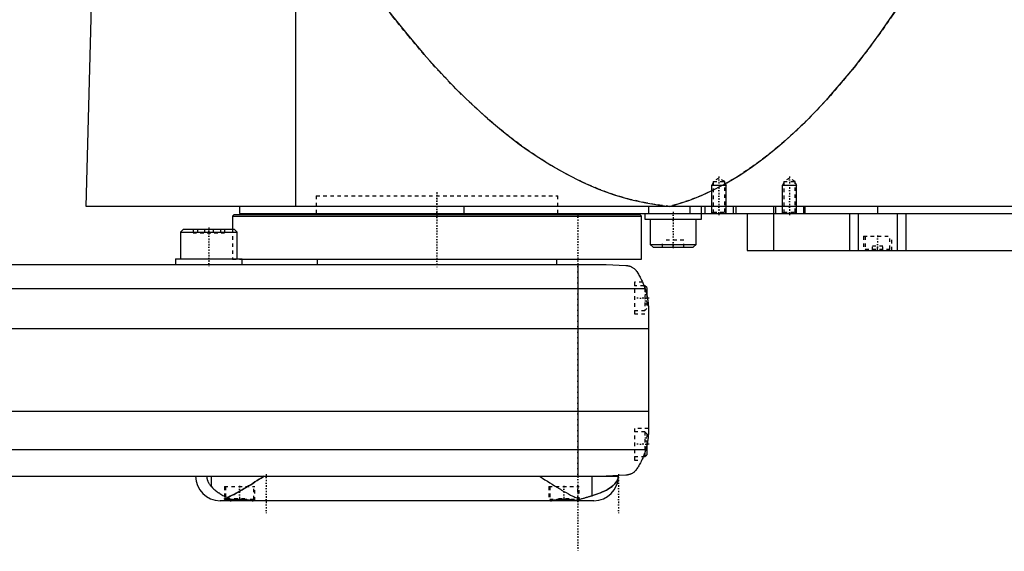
# Model space of a CAD drawing. Extents: x -139 to 702, y -104 to 484.
# Tile 3 of 6: x 282 to 561, y -81 to 69. Entities that reach past the tile are written whole.
import ezdxf

# ---------------------------------------------------------------- set-up
doc = ezdxf.new("R2010")
doc.units = 0
doc.linetypes.add('CENTER', pattern=[1.5, 0.45, -0.5, 0.05, -0.5])
doc.linetypes.add('DASHED', pattern=[2, 1, -1])
for name, color, linetype in [('AM_0', 7, 'CONTINUOUS'), ('AM_10', 7, 'CONTINUOUS'), ('AM_3', 7, 'DASHED'), ('AM_7', 7, 'CENTER')]:
    doc.layers.add(name, color=color, linetype=linetype)

msp = doc.modelspace()

# ---------------------------------------------------------------- linework, layer by layer
at = {"layer": 'AM_0', "color": 7, "linetype": 'CONTINUOUS'}
for p, q in [((360, 16.5), (360, 75.49)), ((300.5, 16.5), (302, 73.35)), ((702, 16.5), (300.5, 16.5)), ((342.5, 14.2), (342, 13.7)), ((342.5, 14.2), (457.5, 14.2)), ((344, 16.5), (344, 14.5)), ((344, 14.5), (698, 14.5)), ((365.75, 14.5), (365.75, 14.2)), ((407.66, 16.5), (407.66, 14.5)), ((434.25, 14.2), (434.25, 14.5)), ((458, 13.7), (457.5, 14.2)), ((459, 14.5), (459, 12.9)), ((460.01, 16.5), (460.01, 14.5)), ((471.73, 16.5), (471.73, 14.5)), ((475, 12.9), (475, 16.5)), ((476, 16.5), (476, 14.5)), ((484, 16.5), (484, 14.5)), ((484.75, 16.5), (484.75, 14.5)), ((488, 14.5), (488, 4)), ((495.5, 16.5), (495.5, 14.5)), ((495.51, 14.5), (495.51, 4)), ((496, 16.5), (496, 14.5)), ((504, 16.5), (504, 14.5)), ((504.35, 16.5), (504.35, 14.5)), ((517, 14.5), (517, 4)), ((519.48, 14.5), (519.48, 4)), ((525, 16.5), (525, 14.5)), ((530.52, 14.5), (530.52, 4)), ((533, 14.5), (533, 4)), ((342, 13.7), (342, 10)), ((342, 13.7), (458, 13.7)), ((458, 1.5), (458, 13.7)), ((459, 12.9), (475, 12.9)), ((460.5, 12.9), (460.5, 5.7)), ((473.5, 5.7), (473.5, 12.9)), ((328.08, 10), (327.28, 9.2)), ((327.28, 9.2), (327.28, 1.6)), ((327.28, 9.2), (343.28, 9.2)), ((328.08, 10), (342.48, 10)), ((343.28, 9.2), (342.48, 10)), ((343.28, 1.6), (343.28, 9.2)), ((460.5, 5.7), (461.3, 4.9)), ((460.5, 5.7), (473.5, 5.7)), ((472.7, 4.9), (473.5, 5.7)), ((461.3, 4.9), (472.7, 4.9)), ((488, 4), (684.3, 4)), ((-58, 0), (448, 0)), ((325.78, 1.6), (325.78, 0)), ((325.78, 1.6), (344.78, 1.6)), ((344.78, 1.5), (344.78, 1.6)), ((344.78, 0), (344.78, 1.5)), ((344.78, 1.5), (458, 1.5)), ((366, 1.5), (366, 0)), ((434, 0), (434, 1.5)), ((440, 0), (440, -60)), ((448, 0), (453.58, -0.25)), ((-69.01, -6.81), (459.01, -6.81)), ((459, -6), (458.72, -6)), ((459.5, -6.5), (459, -6)), ((459, -6), (459, -6.79)), ((459.5, -6.5), (459.5, -8.59)), ((460, -13.03), (460, -46.97)), ((-70, -18.16), (460, -18.16)), ((-70, -41.62), (460, -41.62)), ((-69.24, -52.43), (459.24, -52.43)), ((459.5, -51.41), (459.5, -54)), ((458.53, -54.5), (459, -54.5)), ((459, -53.21), (459, -54.5)), ((459, -54.5), (459.5, -54)), ((-58, -60), (451.5, -60)), ((336.02, -63.01), (336.02, -60)), ((443.98, -65.57), (443.98, -60)), ((453.58, -59.75), (448, -60)), ((444.5, -67), (338.5, -67)), ((340, -66.38), (340, -66.6)), ((340, -66.6), (340.4, -67)), ((340, -66.6), (341.02, -66.6)), ((347.6, -67), (347.61, -66.99)), ((432.39, -66.99), (432.4, -67)), ((439.6, -67), (439.66, -66.94))]:
    msp.add_line(p, q, dxfattribs=at)
for points in [[(385.14, 73.35, 0), (387.39, 70.43, 0), (391.88, 64.83, 0), (396.37, 59.53, 0), (398.61, 56.99, 0), (400.86, 54.53, 0), (405.35, 49.84, 0), (409.84, 45.46, 0), (414.33, 41.38, 0), (418.83, 37.61, 0), (423.32, 34.15, 0), (425.56, 32.53, 0), (427.81, 30.99, 0), (432.3, 28.14, 0), (436.8, 25.59, 0), (441.29, 23.35, 0), (445.78, 21.42, 0), (450.27, 19.79, 0), (452.52, 19.09, 0), (454.77, 18.47, 0), (459.26, 17.45, 0), (463.75, 16.74, 0), (466, 16.5, 0)], [(466, 16.5, 0), (467.81, 17, 0), (471.42, 18.17, 0), (475.04, 19.6, 0), (476.84, 20.41, 0), (478.65, 21.27, 0), (482.26, 23.19, 0), (485.88, 25.36, 0), (489.49, 27.78, 0), (493.11, 30.44, 0), (496.72, 33.35, 0), (498.53, 34.9, 0), (500.33, 36.51, 0), (503.95, 39.92, 0), (507.56, 43.57, 0), (511.17, 47.47, 0), (514.79, 51.62, 0), (518.4, 56.02, 0), (520.21, 58.31, 0), (522.01, 60.66, 0), (525.62, 65.55, 0), (529.24, 70.69, 0), (531.04, 73.35, 0)], [(453.58, -0.25, 0), (453.6, -0.25, 0), (453.63, -0.26, 0), (453.66, -0.26, 0), (453.67, -0.26, 0), (453.69, -0.26, 0), (453.72, -0.26, 0), (453.75, -0.27, 0), (453.77, -0.27, 0), (453.8, -0.27, 0), (453.83, -0.27, 0), (453.85, -0.28, 0), (453.86, -0.28, 0), (453.89, -0.28, 0), (453.92, -0.28, 0), (453.95, -0.29, 0), (453.98, -0.29, 0), (454.01, -0.3, 0), (454.02, -0.3, 0), (454.04, -0.3, 0), (454.06, -0.31, 0), (454.09, -0.31, 0), (454.11, -0.31, 0), (454.12, -0.32, 0), (454.15, -0.32, 0), (454.17, -0.33, 0), (454.19, -0.33, 0), (454.2, -0.33, 0), (454.23, -0.34, 0), (454.26, -0.34, 0), (454.28, -0.35, 0), (454.31, -0.35, 0), (454.34, -0.36, 0), (454.35, -0.36, 0), (454.36, -0.37, 0), (454.39, -0.37, 0), (454.41, -0.38, 0), (454.5, -0.4, 0), (454.65, -0.45, 0), (454.81, -0.51, 0), (454.96, -0.57, 0), (455.04, -0.6, 0), (455.12, -0.64, 0), (455.27, -0.72, 0), (455.43, -0.81, 0), (455.6, -0.91, 0), (455.76, -1.02, 0), (455.92, -1.15, 0), (456, -1.21, 0), (456.08, -1.29, 0), (456.24, -1.44, 0), (456.4, -1.6, 0), (456.48, -1.69, 0)], [(456.48, -1.69, 0), (456.55, -1.8, 0), (456.7, -2.02, 0), (456.85, -2.25, 0), (456.92, -2.37, 0), (457, -2.49, 0), (457.15, -2.74, 0), (457.3, -3, 0), (457.46, -3.27, 0), (457.61, -3.55, 0), (457.76, -3.83, 0), (457.83, -3.98, 0), (457.91, -4.12, 0), (458.05, -4.42, 0), (458.19, -4.72, 0), (458.33, -5.03, 0), (458.46, -5.34, 0), (458.59, -5.66, 0), (458.66, -5.83, 0), (458.72, -5.99, 0), (458.84, -6.32, 0), (458.95, -6.65, 0), (459.01, -6.81, 0)], [(458.32, -5, 0), (458.32, -5, 0), (458.32, -5.01, 0), (458.32, -5.02, 0), (458.33, -5.03, 0), (458.33, -5.04, 0), (458.34, -5.06, 0), (458.36, -5.09, 0), (458.37, -5.13, 0), (458.39, -5.18, 0), (458.42, -5.23, 0), (458.43, -5.26, 0), (458.44, -5.29, 0), (458.47, -5.35, 0), (458.49, -5.42, 0), (458.53, -5.49, 0), (458.56, -5.58, 0), (458.59, -5.66, 0), (458.61, -5.71, 0), (458.63, -5.75, 0), (458.66, -5.85, 0), (458.7, -5.95, 0), (458.72, -6, 0)], [(459.01, -6.81, 0), (459.06, -6.99, 0), (459.17, -7.33, 0), (459.27, -7.68, 0), (459.32, -7.85, 0), (459.36, -8.03, 0), (459.45, -8.37, 0), (459.53, -8.72, 0), (459.6, -9.07, 0), (459.67, -9.42, 0), (459.73, -9.77, 0), (459.76, -9.94, 0), (459.79, -10.12, 0), (459.83, -10.46, 0), (459.88, -10.81, 0), (459.91, -11.15, 0), (459.94, -11.5, 0), (459.96, -11.84, 0), (459.97, -12.01, 0), (459.98, -12.18, 0), (459.99, -12.52, 0), (460, -12.86, 0), (460, -13.03, 0)], [(459.5, -8.59, 0), (459.53, -8.72, 0), (459.59, -8.99, 0), (459.64, -9.26, 0), (459.67, -9.4, 0), (459.69, -9.53, 0), (459.74, -9.8, 0), (459.78, -10.07, 0), (459.82, -10.34, 0), (459.85, -10.62, 0), (459.88, -10.89, 0), (459.9, -11.02, 0), (459.91, -11.15, 0), (459.93, -11.42, 0), (459.95, -11.67, 0), (459.97, -11.91, 0), (459.98, -12.14, 0), (459.99, -12.36, 0), (459.99, -12.47, 0), (459.99, -12.57, 0), (460, -12.76, 0), (460, -12.94, 0), (460, -13.03, 0)], [(459.5, -8.59, 0), (459.53, -8.72, 0), (459.59, -8.99, 0), (459.64, -9.26, 0), (459.67, -9.4, 0), (459.69, -9.53, 0), (459.74, -9.8, 0), (459.78, -10.07, 0), (459.82, -10.34, 0), (459.85, -10.62, 0), (459.88, -10.89, 0), (459.9, -11.02, 0), (459.91, -11.15, 0), (459.93, -11.42, 0), (459.95, -11.67, 0), (459.97, -11.91, 0), (459.98, -12.14, 0), (459.99, -12.36, 0), (459.99, -12.47, 0), (459.99, -12.57, 0), (460, -12.76, 0), (460, -12.94, 0), (460, -13.03, 0)], [(460, -46.97, 0), (460, -47.12, 0), (459.99, -47.42, 0), (459.99, -47.73, 0), (459.98, -47.88, 0), (459.97, -48.03, 0), (459.95, -48.33, 0), (459.93, -48.63, 0), (459.9, -48.92, 0), (459.87, -49.22, 0), (459.84, -49.52, 0), (459.82, -49.68, 0), (459.79, -49.83, 0), (459.75, -50.13, 0), (459.7, -50.44, 0), (459.64, -50.74, 0), (459.58, -51.05, 0), (459.51, -51.35, 0), (459.48, -51.51, 0), (459.44, -51.66, 0), (459.37, -51.97, 0), (459.28, -52.27, 0), (459.24, -52.43, 0)], [(460, -46.97, 0), (460, -47.04, 0), (460, -47.19, 0), (460, -47.37, 0), (459.99, -47.46, 0), (459.99, -47.55, 0), (459.98, -47.75, 0), (459.98, -47.96, 0), (459.96, -48.18, 0), (459.95, -48.43, 0), (459.93, -48.68, 0), (459.91, -48.81, 0), (459.9, -48.95, 0), (459.87, -49.23, 0), (459.84, -49.51, 0), (459.8, -49.81, 0), (459.75, -50.1, 0), (459.7, -50.4, 0), (459.68, -50.54, 0), (459.65, -50.69, 0), (459.59, -50.98, 0), (459.53, -51.27, 0), (459.5, -51.41, 0)], [(459.24, -52.43, 0), (459.18, -52.62, 0), (459.06, -53.02, 0), (458.94, -53.4, 0), (458.87, -53.6, 0), (458.8, -53.78, 0), (458.66, -54.16, 0), (458.52, -54.53, 0), (458.37, -54.89, 0), (458.21, -55.24, 0), (458.05, -55.58, 0), (457.97, -55.75, 0), (457.89, -55.91, 0), (457.72, -56.24, 0), (457.56, -56.55, 0), (457.39, -56.85, 0), (457.22, -57.14, 0), (457.05, -57.42, 0), (456.97, -57.56, 0), (456.88, -57.69, 0), (456.72, -57.95, 0), (456.55, -58.19, 0), (456.48, -58.31, 0)], [(458.53, -54.5, 0), (458.51, -54.55, 0), (458.47, -54.65, 0), (458.43, -54.75, 0), (458.41, -54.79, 0), (458.39, -54.84, 0), (458.35, -54.92, 0), (458.31, -55, 0), (458.28, -55.08, 0), (458.25, -55.15, 0), (458.22, -55.21, 0), (458.21, -55.24, 0), (458.2, -55.27, 0), (458.17, -55.32, 0), (458.15, -55.37, 0), (458.13, -55.4, 0), (458.12, -55.44, 0), (458.11, -55.46, 0), (458.1, -55.47, 0), (458.1, -55.48, 0), (458.09, -55.49, 0), (458.09, -55.5, 0), (458.09, -55.5, 0)], [(456.48, -58.31, 0), (456.4, -58.39, 0), (456.26, -58.55, 0), (456.11, -58.69, 0), (456.03, -58.76, 0), (455.95, -58.83, 0), (455.8, -58.95, 0), (455.65, -59.06, 0), (455.49, -59.16, 0), (455.34, -59.25, 0), (455.19, -59.33, 0), (455.11, -59.37, 0), (455.03, -59.4, 0), (454.88, -59.46, 0), (454.74, -59.52, 0), (454.58, -59.57, 0), (454.49, -59.6, 0), (454.46, -59.61, 0), (454.43, -59.61, 0), (454.42, -59.62, 0), (454.41, -59.62, 0), (454.38, -59.63, 0), (454.35, -59.64, 0), (454.32, -59.64, 0), (454.29, -59.65, 0), (454.26, -59.66, 0), (454.25, -59.66, 0), (454.24, -59.66, 0), (454.21, -59.67, 0), (454.18, -59.67, 0), (454.16, -59.68, 0), (454.15, -59.68, 0), (454.12, -59.69, 0), (454.08, -59.69, 0), (454.07, -59.69, 0), (454.05, -59.7, 0), (454.02, -59.7, 0), (453.99, -59.71, 0), (453.96, -59.71, 0), (453.93, -59.71, 0), (453.9, -59.72, 0), (453.88, -59.72, 0), (453.86, -59.72, 0), (453.83, -59.73, 0), (453.8, -59.73, 0), (453.76, -59.73, 0), (453.73, -59.74, 0), (453.7, -59.74, 0), (453.68, -59.74, 0), (453.66, -59.74, 0), (453.63, -59.74, 0), (453.6, -59.75, 0), (453.58, -59.75, 0)], [(334.66, -60, 0), (334.66, -60.02, 0), (334.66, -60.06, 0), (334.66, -60.1, 0), (334.66, -60.12, 0), (334.66, -60.14, 0), (334.66, -60.18, 0), (334.67, -60.22, 0), (334.67, -60.26, 0), (334.67, -60.3, 0), (334.68, -60.34, 0), (334.68, -60.36, 0), (334.68, -60.38, 0), (334.68, -60.42, 0), (334.69, -60.46, 0), (334.69, -60.5, 0), (334.7, -60.53, 0), (334.71, -60.57, 0), (334.71, -60.59, 0), (334.71, -60.61, 0), (334.72, -60.65, 0), (334.73, -60.69, 0), (334.73, -60.7, 0), (334.73, -60.72, 0), (334.74, -60.76, 0), (334.75, -60.8, 0), (334.75, -60.81, 0), (334.76, -60.83, 0), (334.77, -60.87, 0), (334.78, -60.9, 0), (334.79, -60.94, 0), (334.79, -60.97, 0), (334.8, -61.01, 0), (334.81, -61.02, 0), (334.81, -61.04, 0), (334.83, -61.07, 0), (334.84, -61.11, 0), (334.85, -61.14, 0), (334.86, -61.17, 0), (334.87, -61.2, 0), (334.87, -61.22, 0), (334.88, -61.24, 0), (334.89, -61.27, 0), (334.9, -61.3, 0), (334.95, -61.4, 0), (335.02, -61.58, 0), (335.11, -61.75, 0), (335.15, -61.83, 0), (335.19, -61.91, 0), (335.28, -62.06, 0), (335.37, -62.2, 0), (335.47, -62.34, 0), (335.56, -62.47, 0), (335.66, -62.6, 0), (335.71, -62.66, 0), (335.77, -62.72, 0), (335.87, -62.84, 0), (335.97, -62.95, 0), (336.02, -63.01, 0)], [(340.59, -66.1, 0), (340.84, -65.98, 0), (341.37, -65.74, 0), (341.91, -65.47, 0), (342.18, -65.33, 0), (342.46, -65.19, 0), (343.02, -64.89, 0), (343.59, -64.57, 0), (344.17, -64.24, 0), (344.76, -63.9, 0), (345.35, -63.55, 0), (345.65, -63.37, 0), (345.95, -63.19, 0), (346.55, -62.82, 0), (347.15, -62.45, 0), (347.75, -62.07, 0), (348.35, -61.69, 0), (348.95, -61.31, 0), (349.25, -61.12, 0), (349.55, -60.93, 0), (350.13, -60.56, 0), (350.71, -60.18, 0), (351, -60, 0)], [(429, -60, 0), (429.32, -60.21, 0), (429.97, -60.62, 0), (430.64, -61.05, 0), (430.97, -61.26, 0), (431.31, -61.47, 0), (431.98, -61.9, 0), (432.66, -62.33, 0), (433.33, -62.75, 0), (434.01, -63.16, 0), (434.68, -63.57, 0), (435.01, -63.77, 0), (435.35, -63.96, 0), (436, -64.34, 0), (436.65, -64.71, 0), (437.29, -65.06, 0), (437.91, -65.38, 0), (438.52, -65.69, 0), (438.82, -65.83, 0), (439.11, -65.96, 0), (439.69, -66.22, 0), (440.25, -66.44, 0), (440.54, -66.54, 0)], [(443.98, -65.57, 0), (444.41, -65.45, 0), (445.25, -65.18, 0), (446.04, -64.89, 0), (446.41, -64.75, 0), (446.78, -64.6, 0), (447.46, -64.29, 0), (448.09, -63.97, 0), (448.67, -63.63, 0), (449.2, -63.29, 0), (449.67, -62.94, 0), (449.89, -62.76, 0), (450.09, -62.58, 0), (450.46, -62.21, 0), (450.77, -61.84, 0), (451.03, -61.45, 0), (451.21, -61.1, 0), (451.32, -60.78, 0), (451.36, -60.64, 0), (451.37, -60.62, 0), (451.38, -60.57, 0), (451.39, -60.53, 0), (451.39, -60.51, 0), (451.39, -60.49, 0), (451.4, -60.45, 0), (451.41, -60.42, 0), (451.41, -60.38, 0), (451.42, -60.34, 0), (451.42, -60.31, 0), (451.42, -60.29, 0), (451.43, -60.28, 0), (451.43, -60.25, 0), (451.43, -60.21, 0), (451.43, -60.2, 0), (451.43, -60.19, 0), (451.43, -60.19, 0), (451.44, -60.18, 0), (451.44, -60.18, 0), (451.44, -60.18, 0), (451.44, -60.17, 0), (451.44, -60.16, 0), (451.44, -60.16, 0), (451.44, -60.15, 0), (451.44, -60.15, 0), (451.44, -60.15, 0), (451.44, -60.14, 0), (451.44, -60.14, 0), (451.44, -60.13, 0), (451.44, -60.13, 0), (451.44, -60.12, 0), (451.44, -60.12, 0), (451.44, -60.12, 0), (451.44, -60.11, 0), (451.44, -60.11, 0), (451.44, -60.11, 0), (451.44, -60.1, 0), (451.44, -60.1, 0), (451.44, -60.09, 0), (451.44, -60.09, 0), (451.44, -60.09, 0), (451.44, -60.08, 0), (451.44, -60.08, 0), (451.44, -60.07, 0), (451.44, -60.06, 0), (451.44, -60.06, 0), (451.44, -60.06, 0), (451.44, -60.05, 0), (451.44, -60.05, 0), (451.44, -60.04, 0), (451.44, -60.03, 0), (451.44, -60.03, 0), (451.44, -60.02, 0), (451.44, -60.02, 0), (451.44, -60.02, 0), (451.44, -60.01, 0), (451.44, -60, 0), (451.44, -60, 0)], [(336.02, -63.01, 0), (336.12, -63.1, 0), (336.31, -63.3, 0), (336.51, -63.5, 0), (336.62, -63.59, 0), (336.72, -63.69, 0), (336.94, -63.88, 0), (337.17, -64.07, 0), (337.41, -64.26, 0), (337.65, -64.45, 0), (337.91, -64.63, 0), (338.04, -64.72, 0), (338.17, -64.81, 0), (338.43, -64.99, 0), (338.71, -65.16, 0), (338.98, -65.32, 0), (339.26, -65.48, 0), (339.55, -65.63, 0), (339.7, -65.7, 0), (339.84, -65.77, 0), (340.14, -65.91, 0), (340.44, -66.04, 0), (340.59, -66.1, 0)], [(339.7, -66.44, 0), (339.7, -66.42, 0), (339.72, -66.4, 0), (339.75, -66.38, 0), (339.77, -66.38, 0), (339.79, -66.37, 0), (339.85, -66.37, 0), (339.92, -66.37, 0), (340.01, -66.38, 0), (340.11, -66.39, 0), (340.22, -66.41, 0), (340.28, -66.43, 0), (340.34, -66.44, 0), (340.48, -66.47, 0), (340.63, -66.51, 0), (340.79, -66.54, 0), (340.96, -66.59, 0), (341.14, -66.63, 0), (341.24, -66.65, 0), (341.33, -66.67, 0), (341.53, -66.72, 0), (341.74, -66.76, 0), (341.85, -66.78, 0)], [(340.16, -66.76, 0), (340.13, -66.75, 0), (340.08, -66.73, 0), (340.04, -66.71, 0), (340.02, -66.7, 0), (340, -66.69, 0), (339.96, -66.67, 0), (339.92, -66.65, 0), (339.89, -66.63, 0), (339.86, -66.61, 0), (339.83, -66.59, 0), (339.82, -66.58, 0), (339.8, -66.57, 0), (339.78, -66.55, 0), (339.76, -66.53, 0), (339.74, -66.52, 0), (339.73, -66.5, 0), (339.72, -66.48, 0), (339.71, -66.48, 0), (339.71, -66.47, 0), (339.7, -66.45, 0), (339.7, -66.44, 0), (339.7, -66.44, 0)], [(340.59, -66.1, 0), (340.62, -66.12, 0), (340.69, -66.17, 0), (340.75, -66.22, 0), (340.79, -66.25, 0), (340.82, -66.27, 0), (340.89, -66.31, 0), (340.96, -66.36, 0), (341.03, -66.4, 0), (341.1, -66.44, 0), (341.17, -66.48, 0), (341.2, -66.5, 0), (341.24, -66.52, 0), (341.31, -66.56, 0), (341.38, -66.59, 0), (341.45, -66.63, 0), (341.52, -66.66, 0), (341.59, -66.69, 0), (341.63, -66.7, 0), (341.67, -66.72, 0), (341.74, -66.75, 0), (341.81, -66.77, 0), (341.85, -66.78, 0)], [(341.85, -66.78, 0), (341.87, -66.78, 0), (341.93, -66.77, 0), (341.99, -66.76, 0), (342.02, -66.76, 0), (342.05, -66.76, 0), (342.1, -66.75, 0), (342.16, -66.74, 0), (342.22, -66.73, 0), (342.28, -66.73, 0), (342.34, -66.72, 0), (342.37, -66.71, 0), (342.4, -66.71, 0), (342.46, -66.7, 0), (342.52, -66.7, 0), (342.58, -66.69, 0), (342.65, -66.68, 0), (342.71, -66.68, 0), (342.74, -66.67, 0), (342.77, -66.67, 0), (342.83, -66.67, 0), (342.9, -66.66, 0), (342.93, -66.66, 0), (342.96, -66.65, 0), (343.02, -66.65, 0), (343.08, -66.64, 0), (343.12, -66.64, 0), (343.15, -66.64, 0), (343.21, -66.64, 0), (343.27, -66.63, 0), (343.34, -66.63, 0), (343.4, -66.63, 0), (343.47, -66.62, 0), (343.5, -66.62, 0), (343.53, -66.62, 0), (343.59, -66.62, 0), (343.65, -66.62, 0), (343.72, -66.61, 0), (343.78, -66.61, 0), (343.84, -66.61, 0), (343.87, -66.61, 0), (343.91, -66.61, 0), (343.97, -66.61, 0), (344.03, -66.61, 0), (344.09, -66.61, 0), (344.15, -66.61, 0), (344.22, -66.61, 0), (344.25, -66.61, 0), (344.28, -66.61, 0), (344.34, -66.62, 0), (344.41, -66.62, 0), (344.47, -66.62, 0), (344.53, -66.62, 0), (344.6, -66.63, 0), (344.63, -66.63, 0), (344.66, -66.63, 0), (344.72, -66.63, 0), (344.79, -66.64, 0), (344.85, -66.64, 0), (344.91, -66.64, 0), (344.98, -66.65, 0), (345.01, -66.65, 0), (345.04, -66.65, 0), (345.1, -66.66, 0), (345.16, -66.67, 0), (345.2, -66.67, 0), (345.23, -66.67, 0), (345.29, -66.68, 0), (345.35, -66.68, 0), (345.38, -66.69, 0), (345.41, -66.69, 0), (345.47, -66.7, 0), (345.54, -66.7, 0), (345.6, -66.71, 0), (345.66, -66.72, 0), (345.72, -66.73, 0), (345.75, -66.73, 0), (345.78, -66.73, 0), (345.84, -66.74, 0), (345.89, -66.75, 0), (345.95, -66.76, 0), (346.01, -66.76, 0), (346.07, -66.77, 0), (346.1, -66.78, 0), (346.12, -66.78, 0), (346.18, -66.79, 0), (346.24, -66.8, 0), (346.29, -66.81, 0), (346.34, -66.81, 0), (346.4, -66.82, 0), (346.42, -66.83, 0), (346.45, -66.83, 0), (346.5, -66.84, 0), (346.56, -66.85, 0), (346.61, -66.85, 0), (346.66, -66.86, 0), (346.71, -66.87, 0), (346.73, -66.87, 0), (346.76, -66.88, 0), (346.8, -66.89, 0), (346.85, -66.89, 0), (346.9, -66.9, 0), (346.94, -66.91, 0), (346.99, -66.91, 0), (347.01, -66.92, 0), (347.03, -66.92, 0), (347.08, -66.93, 0), (347.12, -66.93, 0), (347.14, -66.94, 0), (347.16, -66.94, 0), (347.2, -66.95, 0), (347.25, -66.95, 0), (347.27, -66.95, 0), (347.29, -66.96, 0), (347.33, -66.96, 0), (347.37, -66.97, 0), (347.41, -66.97, 0), (347.44, -66.98, 0), (347.48, -66.98, 0), (347.5, -66.98, 0), (347.52, -66.98, 0), (347.56, -66.99, 0), (347.59, -66.99, 0), (347.63, -66.99, 0), (347.66, -67, 0), (347.7, -67, 0), (347.71, -67, 0), (347.73, -67, 0), (347.76, -67, 0), (347.79, -67, 0), (347.81, -67, 0)], [(432.19, -67, 0), (432.21, -67, 0), (432.25, -67, 0), (432.29, -67, 0), (432.31, -67, 0), (432.33, -67, 0), (432.37, -66.99, 0), (432.42, -66.99, 0), (432.46, -66.99, 0), (432.51, -66.98, 0), (432.55, -66.98, 0), (432.58, -66.97, 0), (432.6, -66.97, 0), (432.65, -66.97, 0), (432.7, -66.96, 0), (432.75, -66.95, 0), (432.8, -66.95, 0), (432.85, -66.94, 0), (432.88, -66.93, 0), (432.9, -66.93, 0), (432.96, -66.92, 0), (433.01, -66.91, 0), (433.04, -66.91, 0), (433.06, -66.91, 0), (433.12, -66.9, 0), (433.18, -66.89, 0), (433.21, -66.88, 0), (433.24, -66.88, 0), (433.3, -66.87, 0), (433.36, -66.86, 0), (433.42, -66.85, 0), (433.48, -66.84, 0), (433.55, -66.83, 0), (433.58, -66.83, 0), (433.61, -66.82, 0), (433.68, -66.81, 0), (433.75, -66.8, 0), (433.81, -66.79, 0), (433.88, -66.78, 0), (433.95, -66.77, 0), (433.99, -66.76, 0), (434.02, -66.76, 0), (434.09, -66.75, 0), (434.17, -66.74, 0), (434.24, -66.73, 0), (434.31, -66.72, 0), (434.39, -66.71, 0), (434.42, -66.71, 0), (434.46, -66.7, 0), (434.54, -66.7, 0), (434.61, -66.69, 0), (434.69, -66.68, 0), (434.76, -66.67, 0), (434.84, -66.66, 0), (434.88, -66.66, 0), (434.92, -66.66, 0), (434.99, -66.65, 0), (435.07, -66.65, 0), (435.15, -66.64, 0), (435.23, -66.64, 0), (435.3, -66.63, 0), (435.34, -66.63, 0), (435.38, -66.63, 0), (435.46, -66.62, 0), (435.54, -66.62, 0), (435.58, -66.62, 0), (435.61, -66.62, 0), (435.69, -66.62, 0), (435.77, -66.61, 0), (435.81, -66.61, 0), (435.85, -66.61, 0), (435.92, -66.61, 0), (436, -66.61, 0), (436.07, -66.61, 0), (436.15, -66.61, 0), (436.23, -66.61, 0), (436.27, -66.61, 0), (436.31, -66.62, 0), (436.38, -66.62, 0), (436.46, -66.62, 0), (436.54, -66.62, 0), (436.62, -66.63, 0), (436.69, -66.63, 0), (436.73, -66.63, 0), (436.77, -66.64, 0), (436.85, -66.64, 0), (436.93, -66.65, 0), (437, -66.65, 0), (437.08, -66.66, 0), (437.16, -66.66, 0), (437.2, -66.67, 0), (437.24, -66.67, 0), (437.31, -66.68, 0), (437.39, -66.69, 0), (437.46, -66.7, 0), (437.54, -66.7, 0), (437.61, -66.71, 0), (437.65, -66.72, 0), (437.69, -66.72, 0), (437.76, -66.73, 0), (437.83, -66.74, 0), (437.9, -66.75, 0), (437.98, -66.76, 0), (438.05, -66.77, 0), (438.08, -66.77, 0), (438.12, -66.78, 0), (438.18, -66.79, 0), (438.25, -66.8, 0), (438.29, -66.8, 0), (438.32, -66.81, 0), (438.39, -66.82, 0), (438.45, -66.83, 0), (438.48, -66.84, 0), (438.52, -66.84, 0), (438.58, -66.85, 0), (438.64, -66.86, 0), (438.7, -66.87, 0), (438.76, -66.88, 0), (438.82, -66.89, 0), (438.85, -66.89, 0), (438.88, -66.9, 0), (438.93, -66.91, 0), (438.99, -66.91, 0), (439.04, -66.92, 0), (439.1, -66.93, 0), (439.15, -66.94, 0), (439.17, -66.94, 0), (439.2, -66.95, 0), (439.25, -66.95, 0), (439.3, -66.96, 0), (439.33, -66.96, 0)], [(439.33, -66.96, 0), (439.36, -66.96, 0), (439.43, -66.95, 0), (439.5, -66.93, 0), (439.53, -66.92, 0), (439.57, -66.92, 0), (439.64, -66.9, 0), (439.7, -66.88, 0), (439.77, -66.87, 0), (439.84, -66.84, 0), (439.91, -66.82, 0), (439.94, -66.81, 0), (439.97, -66.8, 0), (440.04, -66.78, 0), (440.11, -66.75, 0), (440.18, -66.72, 0), (440.24, -66.69, 0), (440.31, -66.66, 0), (440.34, -66.65, 0), (440.38, -66.63, 0), (440.44, -66.6, 0), (440.51, -66.56, 0), (440.54, -66.54, 0)], [(439.33, -66.96, 0), (439.38, -66.96, 0), (439.48, -66.95, 0), (439.57, -66.95, 0), (439.62, -66.95, 0), (439.66, -66.94, 0), (439.74, -66.94, 0), (439.82, -66.94, 0), (439.89, -66.94, 0), (439.96, -66.93, 0), (440.02, -66.93, 0), (440.05, -66.93, 0), (440.08, -66.93, 0), (440.13, -66.93, 0), (440.17, -66.94, 0), (440.21, -66.94, 0), (440.24, -66.94, 0), (440.26, -66.94, 0), (440.27, -66.95, 0), (440.28, -66.95, 0), (440.29, -66.95, 0), (440.3, -66.96, 0), (440.3, -66.96, 0)], [(440.3, -66.96, 0), (440.3, -66.96, 0), (440.3, -66.97, 0), (440.29, -66.97, 0), (440.29, -66.97, 0), (440.29, -66.97, 0), (440.28, -66.97, 0), (440.27, -66.98, 0), (440.26, -66.98, 0), (440.25, -66.98, 0), (440.24, -66.99, 0), (440.23, -66.99, 0), (440.22, -66.99, 0), (440.21, -66.99, 0), (440.19, -66.99, 0), (440.17, -66.99, 0), (440.15, -67, 0), (440.12, -67, 0), (440.11, -67, 0), (440.1, -67, 0), (440.07, -67, 0), (440.04, -67, 0), (440.03, -67, 0)], [(440.54, -66.54, 0), (440.65, -66.52, 0), (440.88, -66.46, 0), (441.1, -66.41, 0), (441.21, -66.38, 0), (441.32, -66.35, 0), (441.53, -66.3, 0), (441.74, -66.24, 0), (441.95, -66.18, 0), (442.15, -66.12, 0), (442.34, -66.07, 0), (442.44, -66.04, 0), (442.54, -66.01, 0), (442.72, -65.95, 0), (442.9, -65.9, 0), (443.08, -65.84, 0), (443.26, -65.79, 0), (443.42, -65.74, 0), (443.51, -65.71, 0), (443.59, -65.69, 0), (443.75, -65.64, 0), (443.9, -65.6, 0), (443.98, -65.57, 0)]]:
    msp.add_polyline3d(points, dxfattribs=at)
for centre, start, end in [((338.5, -60), 180, 270), ((444.5, -60), 270, 0)]:
    msp.add_arc(centre, 7, start, end, dxfattribs=at)
at = {"layer": 'AM_10', "color": 7, "linetype": 'CONTINUOUS'}
for p, q in [((478.38, 23.16), (478, 22.5)), ((478, 14.5), (478, 22.5)), ((478, 22.5), (482, 22.5)), ((481.62, 23.16), (482, 22.5)), ((482, 14.5), (482, 22.5)), ((498.38, 23.16), (498, 22.5)), ((498, 14.5), (498, 22.5)), ((498, 22.5), (502, 22.5)), ((501.62, 23.16), (502, 22.5)), ((502, 14.5), (502, 22.5))]:
    msp.add_line(p, q, dxfattribs=at)
at = {"layer": 'AM_3', "color": 6, "linetype": 'DASHED'}
for p, q in [((480, 24.5), (478.38, 23.56)), ((478.38, 23.56), (478.38, 14.88)), ((478.38, 23.56), (481.62, 23.56)), ((481.62, 23.56), (480, 24.5)), ((481.62, 14.88), (481.62, 23.56)), ((500, 24.5), (498.38, 23.56)), ((498.38, 23.56), (498.38, 14.88)), ((498.38, 23.56), (501.62, 23.56)), ((501.62, 23.56), (500, 24.5)), ((501.62, 14.88), (501.62, 23.56)), ((365.75, 19.5), (365.75, 14.5)), ((365.75, 19.5), (434.25, 19.5)), ((434.25, 14.5), (434.25, 19.5)), ((478.38, 14.88), (478, 14.5)), ((478.38, 14.88), (481.62, 14.88)), ((482, 14.5), (481.62, 14.88)), ((498.38, 14.88), (498, 14.5)), ((498.38, 14.88), (501.62, 14.88)), ((502, 14.5), (501.62, 14.88)), ((327.28, 9.2), (327.56, 9.2)), ((328.08, 10), (328.33, 10)), ((330.82, 10), (330.82, 9)), ((330.82, 9), (339.74, 9)), ((332.02, 10), (332.02, 9)), ((334.09, 10), (334.09, 9)), ((336.48, 10), (336.48, 9)), ((338.55, 10), (338.55, 9)), ((339.74, 10), (339.74, 9)), ((342, 10), (342, 1.5)), ((464, 4.9), (464, 6.9)), ((470, 6.9), (464, 6.9)), ((467, 4.9), (467, 6.9)), ((470, 4.9), (470, 6.9)), ((521, 8), (521, 4)), ((521, 8), (529, 8)), ((521.5, 8), (521.5, 4.4)), ((528.5, 4.4), (528.5, 8)), ((529, 4), (529, 8)), ((521.5, 4.4), (521.9, 4)), ((521.5, 4.4), (528.5, 4.4)), ((523.5, 4), (523.5, 5.25)), ((526.5, 5.25), (523.5, 5.25)), ((525, 4), (525, 5.25)), ((526.5, 4), (526.5, 5.25)), ((528.1, 4), (528.5, 4.4)), ((342, 1.5), (344.78, 1.5)), ((343.31, 1.6), (343.31, 1.5)), ((458.32, -5), (456, -5)), ((456, -5), (456, -14)), ((458.72, -6), (456, -6)), ((459, -6.79), (459, -13)), ((459.5, -7.77), (459, -7.77)), ((459.5, -8.63), (459, -8.63)), ((459.5, -10.37), (459, -10.37)), ((459.5, -8.59), (459.5, -12.5)), ((456, -13), (459, -13)), ((459.5, -11.23), (459, -11.23)), ((459, -13), (459.5, -12.5)), ((456, -14), (460, -14)), ((460, -46.5), (456, -46.5)), ((456, -46.5), (456, -55.5)), ((459, -47.5), (456, -47.5)), ((459.5, -48), (459, -47.5)), ((459, -47.5), (459, -53.21)), ((459.5, -49.27), (459, -49.27)), ((459.5, -50.13), (459, -50.13)), ((459.5, -48), (459.5, -51.41)), ((459.5, -51.87), (459, -51.87)), ((459.5, -52.73), (459, -52.73)), ((456, -54.5), (458.53, -54.5)), ((456, -55.5), (458.09, -55.5)), ((339.7, -63), (339.7, -66.44)), ((339.7, -63), (348.3, -63)), ((340, -63), (340, -66.38)), ((348, -66.6), (348, -63)), ((348.3, -67), (348.3, -63)), ((431.7, -63), (431.7, -67)), ((431.7, -63), (440.3, -63)), ((432, -63), (432, -66.6)), ((440, -66.6), (440, -63)), ((440.3, -66.96), (440.3, -63)), ((341.02, -66.6), (348, -66.6)), ((342.5, -67), (342.5, -66.5)), ((345.5, -66.5), (342.5, -66.5)), ((344, -67), (344, -66.5)), ((345.5, -67), (345.5, -66.5)), ((347.61, -66.99), (348, -66.6)), ((432, -66.6), (432.39, -66.99)), ((432, -66.6), (440, -66.6)), ((439.6, -67), (432.4, -67)), ((434.5, -67), (434.5, -66.5)), ((437.5, -66.5), (434.5, -66.5)), ((436, -67), (436, -66.5)), ((437.5, -67), (437.5, -66.5)), ((439.66, -66.94), (440, -66.6))]:
    msp.add_line(p, q, dxfattribs=at)
for points in [[(466, 16.5, 0), (463.75, 16.74, 0), (459.26, 17.45, 0), (454.77, 18.47, 0), (452.52, 19.09, 0), (450.27, 19.79, 0), (445.78, 21.42, 0), (441.29, 23.35, 0), (436.8, 25.59, 0), (432.3, 28.14, 0), (427.81, 30.99, 0), (425.56, 32.53, 0), (423.32, 34.15, 0), (418.83, 37.61, 0), (414.33, 41.38, 0), (409.84, 45.46, 0), (405.35, 49.84, 0), (400.86, 54.53, 0), (398.61, 56.99, 0), (396.37, 59.53, 0), (391.88, 64.83, 0), (387.39, 70.43, 0), (385.14, 73.35, 0)], [(531.04, 73.35, 0), (529.24, 70.69, 0), (525.62, 65.55, 0), (522.01, 60.66, 0), (520.21, 58.31, 0), (518.4, 56.02, 0), (514.79, 51.62, 0), (511.17, 47.47, 0), (507.56, 43.57, 0), (503.95, 39.92, 0), (500.33, 36.51, 0), (498.53, 34.9, 0), (496.72, 33.35, 0), (493.11, 30.44, 0), (489.49, 27.78, 0), (485.88, 25.36, 0), (482.26, 23.19, 0), (478.65, 21.27, 0), (476.84, 20.41, 0), (475.04, 19.6, 0), (471.42, 18.17, 0), (467.81, 17, 0), (466, 16.5, 0)], [(458.72, -6, 0), (458.74, -6.04, 0), (458.77, -6.12, 0), (458.8, -6.2, 0), (458.81, -6.24, 0), (458.83, -6.28, 0), (458.86, -6.37, 0), (458.89, -6.46, 0), (458.92, -6.55, 0), (458.95, -6.64, 0), (458.98, -6.74, 0), (459, -6.79, 0), (459.02, -6.84, 0), (459.05, -6.94, 0), (459.08, -7.04, 0), (459.11, -7.15, 0), (459.15, -7.26, 0), (459.18, -7.37, 0), (459.2, -7.42, 0), (459.21, -7.48, 0), (459.25, -7.59, 0), (459.28, -7.71, 0), (459.29, -7.77, 0)], [(458.72, -6, 0), (458.74, -6.05, 0), (458.78, -6.16, 0), (458.82, -6.28, 0), (458.85, -6.34, 0), (458.87, -6.39, 0), (458.91, -6.52, 0), (458.95, -6.65, 0), (459, -6.78, 0), (459.04, -6.92, 0), (459.09, -7.06, 0), (459.11, -7.13, 0), (459.13, -7.21, 0), (459.18, -7.36, 0), (459.22, -7.52, 0), (459.27, -7.67, 0), (459.31, -7.84, 0), (459.36, -8, 0), (459.38, -8.08, 0), (459.4, -8.17, 0), (459.44, -8.33, 0), (459.48, -8.5, 0), (459.5, -8.59, 0)], [(459.29, -7.77, 0), (459.33, -7.9, 0), (459.4, -8.17, 0), (459.47, -8.45, 0), (459.5, -8.59, 0)], [(459.5, -51.41, 0), (459.48, -51.51, 0), (459.43, -51.71, 0), (459.38, -51.91, 0), (459.35, -52.01, 0), (459.33, -52.1, 0), (459.28, -52.3, 0), (459.22, -52.49, 0), (459.17, -52.68, 0), (459.11, -52.87, 0), (459.05, -53.05, 0), (459.02, -53.14, 0), (458.99, -53.23, 0), (458.94, -53.4, 0), (458.88, -53.57, 0), (458.82, -53.73, 0), (458.77, -53.89, 0), (458.71, -54.03, 0), (458.68, -54.11, 0), (458.66, -54.17, 0), (458.6, -54.31, 0), (458.55, -54.44, 0), (458.53, -54.5, 0)], [(459.15, -52.73, 0), (459.13, -52.79, 0), (459.1, -52.91, 0), (459.06, -53.02, 0), (459.04, -53.08, 0), (459.03, -53.13, 0), (458.99, -53.24, 0), (458.95, -53.35, 0), (458.92, -53.46, 0), (458.88, -53.56, 0), (458.85, -53.66, 0), (458.83, -53.71, 0), (458.81, -53.76, 0), (458.78, -53.86, 0), (458.74, -53.95, 0), (458.71, -54.04, 0), (458.67, -54.13, 0), (458.64, -54.22, 0), (458.62, -54.26, 0), (458.61, -54.3, 0), (458.58, -54.38, 0), (458.54, -54.46, 0), (458.53, -54.5, 0)], [(459.5, -51.41, 0), (459.49, -51.45, 0), (459.47, -51.52, 0), (459.46, -51.6, 0), (459.45, -51.64, 0), (459.44, -51.67, 0), (459.42, -51.75, 0), (459.4, -51.82, 0), (459.38, -51.9, 0), (459.36, -51.97, 0), (459.35, -52.04, 0), (459.34, -52.08, 0), (459.33, -52.12, 0), (459.31, -52.19, 0), (459.29, -52.26, 0), (459.27, -52.34, 0), (459.25, -52.41, 0), (459.22, -52.48, 0), (459.21, -52.52, 0), (459.2, -52.55, 0), (459.18, -52.63, 0), (459.16, -52.7, 0), (459.15, -52.73, 0)], [(351, -60, 0), (350.71, -60.18, 0), (350.13, -60.56, 0), (349.55, -60.93, 0), (349.25, -61.12, 0), (348.95, -61.31, 0), (348.35, -61.69, 0), (347.75, -62.07, 0), (347.15, -62.45, 0), (346.55, -62.82, 0), (345.95, -63.19, 0), (345.65, -63.37, 0), (345.35, -63.55, 0), (344.76, -63.9, 0), (344.17, -64.24, 0), (343.59, -64.57, 0), (343.02, -64.89, 0), (342.46, -65.19, 0), (342.18, -65.33, 0), (341.91, -65.47, 0), (341.37, -65.74, 0), (340.84, -65.98, 0), (340.59, -66.1, 0)], [(451.44, -60, 0), (451.44, -60, 0), (451.44, -60, 0), (451.44, -60.01, 0), (451.44, -60.01, 0), (451.44, -60.01, 0), (451.44, -60.01, 0), (451.44, -60.01, 0), (451.44, -60.01, 0), (451.44, -60.02, 0), (451.44, -60.02, 0), (451.44, -60.02, 0), (451.44, -60.02, 0), (451.44, -60.02, 0), (451.44, -60.02, 0), (451.44, -60.03, 0), (451.44, -60.03, 0), (451.44, -60.03, 0), (451.44, -60.03, 0), (451.44, -60.03, 0), (451.44, -60.03, 0), (451.44, -60.04, 0), (451.44, -60.04, 0), (451.44, -60.04, 0), (451.44, -60.04, 0), (451.44, -60.04, 0), (451.44, -60.04, 0), (451.44, -60.04, 0), (451.44, -60.04, 0), (451.44, -60.05, 0), (451.44, -60.05, 0), (451.44, -60.05, 0), (451.44, -60.05, 0), (451.44, -60.05, 0), (451.44, -60.05, 0), (451.44, -60.06, 0), (451.44, -60.06, 0), (451.44, -60.06, 0), (451.44, -60.08, 0), (451.44, -60.09, 0), (451.44, -60.1, 0), (451.44, -60.1, 0), (451.44, -60.11, 0), (451.44, -60.12, 0), (451.44, -60.13, 0), (451.44, -60.13, 0), (451.44, -60.14, 0), (451.44, -60.15, 0), (451.44, -60.16, 0), (451.44, -60.16, 0), (451.44, -60.17, 0), (451.44, -60.18, 0), (451.44, -60.18, 0), (451.43, -60.19, 0), (451.43, -60.19, 0), (451.43, -60.2, 0), (451.43, -60.2, 0), (451.43, -60.21, 0), (451.43, -60.21, 0), (451.43, -60.22, 0), (451.43, -60.24, 0), (451.43, -60.28, 0), (451.42, -60.32, 0), (451.42, -60.36, 0), (451.41, -60.39, 0), (451.41, -60.41, 0), (451.41, -60.43, 0), (451.4, -60.46, 0), (451.39, -60.5, 0), (451.36, -60.63, 0), (451.33, -60.74, 0), (451.3, -60.86, 0), (451.21, -61.09, 0), (451.08, -61.35, 0), (450.9, -61.65, 0), (450.67, -61.97, 0), (450.36, -62.32, 0), (450.17, -62.51, 0), (449.97, -62.7, 0), (449.49, -63.08, 0), (448.95, -63.46, 0), (448.36, -63.82, 0), (447.69, -64.17, 0), (446.97, -64.51, 0), (446.59, -64.67, 0), (446.19, -64.83, 0), (445.35, -65.14, 0), (444.45, -65.43, 0), (443.98, -65.57, 0)], [(341.85, -66.78, 0), (341.74, -66.76, 0), (341.53, -66.72, 0), (341.33, -66.67, 0), (341.24, -66.65, 0), (341.14, -66.63, 0), (340.96, -66.59, 0), (340.79, -66.54, 0), (340.63, -66.51, 0), (340.48, -66.47, 0), (340.34, -66.44, 0), (340.28, -66.43, 0), (340.22, -66.41, 0), (340.11, -66.39, 0), (340.01, -66.38, 0), (339.92, -66.37, 0), (339.85, -66.37, 0), (339.79, -66.37, 0), (339.77, -66.38, 0), (339.75, -66.38, 0), (339.72, -66.4, 0), (339.7, -66.42, 0), (339.7, -66.44, 0)], [(339.7, -66.44, 0), (339.7, -66.45, 0), (339.71, -66.48, 0), (339.74, -66.51, 0), (339.76, -66.53, 0), (339.78, -66.55, 0), (339.83, -66.59, 0), (339.89, -66.63, 0), (339.97, -66.67, 0), (340.06, -66.72, 0), (340.16, -66.76, 0), (340.21, -66.78, 0), (340.27, -66.8, 0), (340.39, -66.84, 0), (340.52, -66.87, 0), (340.67, -66.91, 0), (340.82, -66.94, 0), (340.98, -66.96, 0), (341.07, -66.97, 0), (341.16, -66.98, 0), (341.34, -66.99, 0), (341.53, -67, 0), (341.63, -67, 0)], [(341.63, -67, 0), (341.58, -67, 0), (341.48, -67, 0), (341.37, -66.99, 0), (341.33, -66.99, 0), (341.28, -66.99, 0), (341.18, -66.98, 0), (341.09, -66.97, 0), (341, -66.96, 0), (340.91, -66.95, 0), (340.82, -66.94, 0), (340.78, -66.93, 0), (340.74, -66.92, 0), (340.66, -66.9, 0), (340.58, -66.89, 0), (340.51, -66.87, 0), (340.44, -66.85, 0), (340.37, -66.83, 0), (340.34, -66.82, 0), (340.31, -66.81, 0), (340.24, -66.79, 0), (340.18, -66.77, 0), (340.16, -66.76, 0)], [(341.85, -66.78, 0), (341.81, -66.77, 0), (341.74, -66.75, 0), (341.67, -66.72, 0), (341.63, -66.7, 0), (341.59, -66.69, 0), (341.52, -66.66, 0), (341.45, -66.63, 0), (341.38, -66.59, 0), (341.31, -66.56, 0), (341.24, -66.52, 0), (341.2, -66.5, 0), (341.17, -66.48, 0), (341.1, -66.44, 0), (341.03, -66.4, 0), (340.96, -66.36, 0), (340.89, -66.31, 0), (340.82, -66.27, 0), (340.79, -66.25, 0), (340.75, -66.22, 0), (340.69, -66.17, 0), (340.62, -66.12, 0), (340.59, -66.1, 0)], [(347.81, -67, 0), (347.79, -67, 0), (347.76, -67, 0), (347.73, -67, 0), (347.71, -67, 0), (347.7, -67, 0), (347.66, -67, 0), (347.63, -66.99, 0), (347.59, -66.99, 0), (347.56, -66.99, 0), (347.52, -66.98, 0), (347.5, -66.98, 0), (347.48, -66.98, 0), (347.44, -66.98, 0), (347.41, -66.97, 0), (347.37, -66.97, 0), (347.33, -66.96, 0), (347.29, -66.96, 0), (347.27, -66.95, 0), (347.25, -66.95, 0), (347.2, -66.95, 0), (347.16, -66.94, 0), (347.14, -66.94, 0), (347.12, -66.93, 0), (347.08, -66.93, 0), (347.03, -66.92, 0), (347.01, -66.92, 0), (346.99, -66.91, 0), (346.94, -66.91, 0), (346.9, -66.9, 0), (346.85, -66.89, 0), (346.8, -66.89, 0), (346.76, -66.88, 0), (346.73, -66.87, 0), (346.71, -66.87, 0), (346.66, -66.86, 0), (346.61, -66.85, 0), (346.56, -66.85, 0), (346.5, -66.84, 0), (346.45, -66.83, 0), (346.42, -66.83, 0), (346.4, -66.82, 0), (346.34, -66.81, 0), (346.29, -66.81, 0), (346.24, -66.8, 0), (346.18, -66.79, 0), (346.12, -66.78, 0), (346.1, -66.78, 0), (346.07, -66.77, 0), (346.01, -66.76, 0), (345.95, -66.76, 0), (345.89, -66.75, 0), (345.84, -66.74, 0), (345.78, -66.73, 0), (345.75, -66.73, 0), (345.72, -66.73, 0), (345.66, -66.72, 0), (345.6, -66.71, 0), (345.54, -66.7, 0), (345.47, -66.7, 0), (345.41, -66.69, 0), (345.38, -66.69, 0), (345.35, -66.68, 0), (345.29, -66.68, 0), (345.23, -66.67, 0), (345.2, -66.67, 0), (345.16, -66.67, 0), (345.1, -66.66, 0), (345.04, -66.65, 0), (345.01, -66.65, 0), (344.98, -66.65, 0), (344.91, -66.64, 0), (344.85, -66.64, 0), (344.79, -66.64, 0), (344.72, -66.63, 0), (344.66, -66.63, 0), (344.63, -66.63, 0), (344.6, -66.63, 0), (344.53, -66.62, 0), (344.47, -66.62, 0), (344.41, -66.62, 0), (344.34, -66.62, 0), (344.28, -66.61, 0), (344.25, -66.61, 0), (344.22, -66.61, 0), (344.15, -66.61, 0), (344.09, -66.61, 0), (344.03, -66.61, 0), (343.97, -66.61, 0), (343.91, -66.61, 0), (343.87, -66.61, 0), (343.84, -66.61, 0), (343.78, -66.61, 0), (343.72, -66.61, 0), (343.65, -66.62, 0), (343.59, -66.62, 0), (343.53, -66.62, 0), (343.5, -66.62, 0), (343.47, -66.62, 0), (343.4, -66.63, 0), (343.34, -66.63, 0), (343.27, -66.63, 0), (343.21, -66.64, 0), (343.15, -66.64, 0), (343.12, -66.64, 0), (343.08, -66.64, 0), (343.02, -66.65, 0), (342.96, -66.65, 0), (342.93, -66.66, 0), (342.9, -66.66, 0), (342.83, -66.67, 0), (342.77, -66.67, 0), (342.74, -66.67, 0), (342.71, -66.68, 0), (342.65, -66.68, 0), (342.58, -66.69, 0), (342.52, -66.7, 0), (342.46, -66.7, 0), (342.4, -66.71, 0), (342.37, -66.71, 0), (342.34, -66.72, 0), (342.28, -66.73, 0), (342.22, -66.73, 0), (342.16, -66.74, 0), (342.1, -66.75, 0), (342.05, -66.76, 0), (342.02, -66.76, 0), (341.99, -66.76, 0), (341.93, -66.77, 0), (341.87, -66.78, 0), (341.85, -66.78, 0)], [(439.33, -66.96, 0), (439.3, -66.96, 0), (439.25, -66.95, 0), (439.2, -66.95, 0), (439.17, -66.94, 0), (439.15, -66.94, 0), (439.1, -66.93, 0), (439.04, -66.92, 0), (438.99, -66.91, 0), (438.93, -66.91, 0), (438.88, -66.9, 0), (438.85, -66.89, 0), (438.82, -66.89, 0), (438.76, -66.88, 0), (438.7, -66.87, 0), (438.64, -66.86, 0), (438.58, -66.85, 0), (438.51, -66.84, 0), (438.48, -66.84, 0), (438.45, -66.83, 0), (438.39, -66.82, 0), (438.32, -66.81, 0), (438.29, -66.8, 0), (438.25, -66.8, 0), (438.18, -66.79, 0), (438.12, -66.78, 0), (438.08, -66.77, 0), (438.05, -66.77, 0), (437.98, -66.76, 0), (437.9, -66.75, 0), (437.83, -66.74, 0), (437.76, -66.73, 0), (437.69, -66.72, 0), (437.65, -66.72, 0), (437.61, -66.71, 0), (437.54, -66.7, 0), (437.46, -66.7, 0), (437.39, -66.69, 0), (437.31, -66.68, 0), (437.24, -66.67, 0), (437.2, -66.67, 0), (437.16, -66.66, 0), (437.08, -66.66, 0), (437.01, -66.65, 0), (436.93, -66.65, 0), (436.85, -66.64, 0), (436.77, -66.64, 0), (436.73, -66.63, 0), (436.69, -66.63, 0), (436.62, -66.63, 0), (436.54, -66.62, 0), (436.46, -66.62, 0), (436.38, -66.62, 0), (436.31, -66.62, 0), (436.27, -66.61, 0), (436.23, -66.61, 0), (436.15, -66.61, 0), (436.08, -66.61, 0), (436, -66.61, 0), (435.92, -66.61, 0), (435.85, -66.61, 0), (435.81, -66.61, 0), (435.77, -66.61, 0), (435.69, -66.62, 0), (435.62, -66.62, 0), (435.58, -66.62, 0), (435.54, -66.62, 0), (435.46, -66.62, 0), (435.38, -66.63, 0), (435.34, -66.63, 0), (435.31, -66.63, 0), (435.23, -66.64, 0), (435.15, -66.64, 0), (435.07, -66.65, 0), (434.99, -66.65, 0), (434.92, -66.66, 0), (434.88, -66.66, 0), (434.84, -66.66, 0), (434.76, -66.67, 0), (434.69, -66.68, 0), (434.61, -66.69, 0), (434.54, -66.7, 0), (434.46, -66.7, 0), (434.42, -66.71, 0), (434.39, -66.71, 0), (434.31, -66.72, 0), (434.24, -66.73, 0), (434.17, -66.74, 0), (434.09, -66.75, 0), (434.02, -66.76, 0), (433.99, -66.76, 0), (433.95, -66.77, 0), (433.88, -66.78, 0), (433.81, -66.79, 0), (433.75, -66.8, 0), (433.68, -66.81, 0), (433.61, -66.82, 0), (433.58, -66.83, 0), (433.55, -66.83, 0), (433.48, -66.84, 0), (433.42, -66.85, 0), (433.36, -66.86, 0), (433.3, -66.87, 0), (433.24, -66.88, 0), (433.21, -66.88, 0), (433.18, -66.89, 0), (433.12, -66.9, 0), (433.07, -66.91, 0), (433.04, -66.91, 0), (433.01, -66.91, 0), (432.96, -66.92, 0), (432.9, -66.93, 0), (432.88, -66.93, 0), (432.85, -66.94, 0), (432.8, -66.95, 0), (432.75, -66.95, 0), (432.7, -66.96, 0), (432.65, -66.97, 0), (432.6, -66.97, 0), (432.58, -66.97, 0), (432.55, -66.98, 0), (432.51, -66.98, 0), (432.46, -66.99, 0), (432.42, -66.99, 0), (432.37, -66.99, 0), (432.33, -67, 0), (432.31, -67, 0), (432.29, -67, 0), (432.25, -67, 0), (432.21, -67, 0), (432.19, -67, 0)], [(440.54, -66.54, 0), (440.51, -66.56, 0), (440.44, -66.6, 0), (440.38, -66.63, 0), (440.34, -66.65, 0), (440.31, -66.66, 0), (440.24, -66.69, 0), (440.18, -66.72, 0), (440.11, -66.75, 0), (440.04, -66.78, 0), (439.97, -66.8, 0), (439.94, -66.81, 0), (439.91, -66.82, 0), (439.84, -66.84, 0), (439.77, -66.87, 0), (439.7, -66.88, 0), (439.64, -66.9, 0), (439.57, -66.92, 0), (439.53, -66.92, 0), (439.5, -66.93, 0), (439.43, -66.95, 0), (439.36, -66.96, 0), (439.33, -66.96, 0)], [(440.03, -67, 0), (440.04, -67, 0), (440.07, -67, 0), (440.1, -67, 0), (440.11, -67, 0), (440.12, -67, 0), (440.15, -67, 0), (440.17, -66.99, 0), (440.19, -66.99, 0), (440.21, -66.99, 0), (440.22, -66.99, 0), (440.23, -66.99, 0), (440.24, -66.99, 0), (440.25, -66.98, 0), (440.26, -66.98, 0), (440.27, -66.98, 0), (440.28, -66.97, 0), (440.29, -66.97, 0), (440.29, -66.97, 0), (440.29, -66.97, 0), (440.3, -66.97, 0), (440.3, -66.96, 0), (440.3, -66.96, 0)]]:
    msp.add_polyline3d(points, dxfattribs=at)
at = {"layer": 'AM_7', "color": 4, "linetype": 'CENTER'}
for p, q in [((480, 25), (480, 14)), ((500, 25), (500, 14)), ((400, 20.48), (400, -0.98)), ((400, 19.75), (400, 14.25)), ((440, 14.35), (440, -81.35)), ((467, 14.98), (467, 4.42)), ((335.28, 10.5), (335.28, -0.5)), ((525, 8.2), (525, 3.8)), ((460.2, -9.5), (455.8, -9.5)), ((460.2, -51), (455.8, -51)), ((351.5, -59.5), (351.5, -70.5)), ((451.5, -59.5), (451.5, -70.5)), ((344, -62.8), (344, -67.2)), ((436, -62.8), (436, -67.2))]:
    msp.add_line(p, q, dxfattribs=at)

doc.saveas('drawing.dxf')
